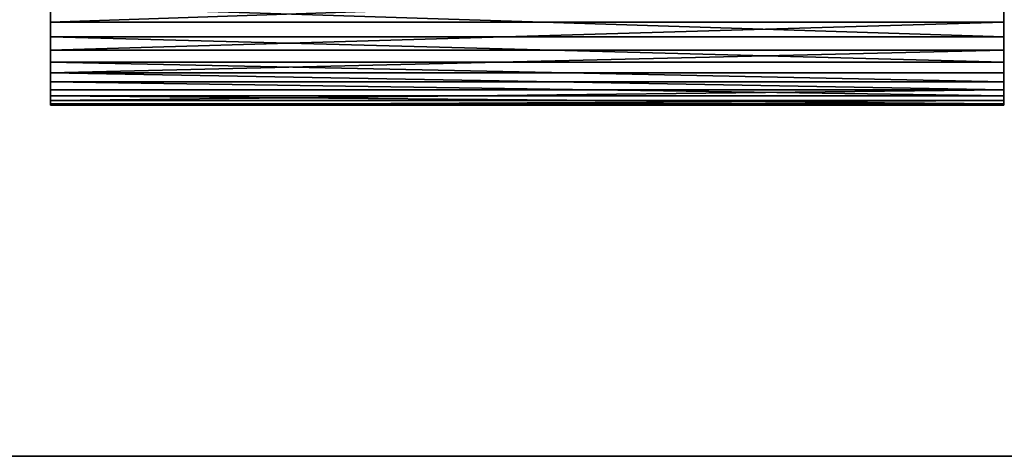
# Model space of a CAD drawing. Extents: x 0 to 350, y 0 to 45.
# Tile 82 of 144: x 209 to 237, y 6 to 18. Entities that reach past the tile are written whole.
import ezdxf

# ---------------------------------------------------------------- set-up
doc = ezdxf.new("R2010")
doc.units = 0
doc.layers.get('0').update_dxf_attribs({"color": 13, "linetype": 'CONTINUOUS'})

# ---------------------------------------------------------------- blocks, each defined once
blk = doc.blocks.new('COMPONENT')
for p, q in [((0.139, 45.012, 11.663), (0.006, 45.012, 10.334)), ((0.006, 45.012, 10.334), (0.006, 18.012, 10.334)), ((0.006, 45.012, 10.334), (0.05, 45.012, 8.999)), ((0.139, 45.012, 11.663), (0.006, 45.012, 10.334)), ((0.006, 45.012, 10.334), (0.006, 18.012, 10.334)), ((0.006, 45.012, 10.334), (0.05, 45.012, 8.999)), ((0.05, 45.012, 8.999), (0.05, 18.012, 8.999)), ((0.05, 45.012, 8.999), (0.272, 45.012, 7.682)), ((0.05, 45.012, 8.999), (0.05, 18.012, 8.999)), ((0.05, 45.012, 8.999), (0.272, 45.012, 7.682)), ((0.449, 45.012, 12.963), (0.139, 45.012, 11.663)), ((0.139, 45.012, 11.663), (0.139, 18.012, 11.663)), ((0.449, 45.012, 12.963), (0.139, 45.012, 11.663)), ((0.139, 45.012, 11.663), (0.139, 18.012, 11.663)), ((0.272, 45.012, 7.682), (0.272, 18.012, 7.682)), ((0.272, 45.012, 7.682), (0.668, 45.012, 6.406)), ((0.272, 45.012, 7.682), (0.272, 18.012, 7.682)), ((0.272, 45.012, 7.682), (0.668, 45.012, 6.406)), ((0.929, 45.012, 14.209), (0.449, 45.012, 12.963)), ((0.449, 45.012, 12.963), (0.449, 18.012, 12.963)), ((0.929, 45.012, 14.209), (0.449, 45.012, 12.963)), ((0.449, 45.012, 12.963), (0.449, 18.012, 12.963)), ((0.668, 45.012, 6.406), (0.668, 18.012, 6.406)), ((0.668, 45.012, 6.406), (1.231, 45.012, 5.194)), ((0.668, 45.012, 6.406), (0.668, 18.012, 6.406)), ((0.668, 45.012, 6.406), (1.231, 45.012, 5.194)), ((1.571, 45.012, 15.381), (0.929, 45.012, 14.209)), ((0.929, 45.012, 14.209), (0.929, 18.012, 14.209)), ((1.571, 45.012, 15.381), (0.929, 45.012, 14.209)), ((0.929, 45.012, 14.209), (0.929, 18.012, 14.209)), ((1.231, 45.012, 5.194), (1.231, 18.012, 5.194)), ((1.231, 45.012, 5.194), (1.949, 45.012, 4.068)), ((1.231, 45.012, 5.194), (1.231, 18.012, 5.194)), ((1.231, 45.012, 5.194), (1.949, 45.012, 4.068)), ((2.363, 45.012, 16.456), (1.571, 45.012, 15.381)), ((1.571, 45.012, 15.381), (1.571, 18.012, 15.381)), ((2.363, 45.012, 16.456), (1.571, 45.012, 15.381)), ((1.571, 45.012, 15.381), (1.571, 18.012, 15.381)), ((1.949, 45.012, 4.068), (1.949, 18.012, 4.068)), ((1.949, 45.012, 4.068), (2.812, 45.012, 3.048)), ((1.949, 45.012, 4.068), (1.949, 18.012, 4.068)), ((1.949, 45.012, 4.068), (2.812, 45.012, 3.048)), ((3.292, 45.012, 17.417), (2.363, 45.012, 16.456)), ((2.363, 45.012, 16.456), (2.363, 18.012, 16.456)), ((3.292, 45.012, 17.417), (2.363, 45.012, 16.456)), ((2.363, 45.012, 16.456), (2.363, 18.012, 16.456)), ((0.139, 18.012, 11.663), (0.006, 18.012, 10.334)), ((0.006, 18.012, 10.334), (0.05, 18.012, 8.999)), ((0.006, 18.012, 10.334), (0.05, 18.012, 8.999)), ((0.139, 18.012, 11.663), (0.006, 18.012, 10.334)), ((0.05, 18.012, 8.999), (0.272, 18.012, 7.682)), ((0.05, 18.012, 8.999), (0.272, 18.012, 7.682)), ((0.449, 18.012, 12.963), (0.139, 18.012, 11.663)), ((0.449, 18.012, 12.963), (0.139, 18.012, 11.663)), ((0.272, 18.012, 7.682), (0.668, 18.012, 6.406)), ((0.272, 18.012, 7.682), (0.668, 18.012, 6.406)), ((0.929, 18.012, 14.209), (0.449, 18.012, 12.963)), ((0.929, 18.012, 14.209), (0.449, 18.012, 12.963)), ((0.668, 18.012, 6.406), (1.231, 18.012, 5.194)), ((0.668, 18.012, 6.406), (1.231, 18.012, 5.194)), ((1.571, 18.012, 15.381), (0.929, 18.012, 14.209)), ((1.571, 18.012, 15.381), (0.929, 18.012, 14.209)), ((1.231, 18.012, 5.194), (1.949, 18.012, 4.068)), ((1.231, 18.012, 5.194), (1.949, 18.012, 4.068)), ((2.363, 18.012, 16.456), (1.571, 18.012, 15.381)), ((2.363, 18.012, 16.456), (1.571, 18.012, 15.381)), ((1.949, 18.012, 4.068), (2.812, 18.012, 3.048)), ((1.949, 18.012, 4.068), (2.812, 18.012, 3.048)), ((3.292, 18.012, 17.417), (2.363, 18.012, 16.456)), ((3.292, 18.012, 17.417), (2.363, 18.012, 16.456))]:
    blk.add_line(p, q)
mesh = blk.add_polyface()
corners = [(0.139, 45.012, 11.663), (0.006, 18.012, 10.334), (0.139, 18.012, 11.663), (0.006, 45.012, 10.334)]
mesh.append_faces([[corners[k] for k in face] for face in [(0, 1, 2), (1, 0, 3)]], dxfattribs={"vtx0": -1})
mesh = blk.add_polyface()
corners = [(0.006, 45.012, 10.334), (0.05, 18.012, 8.999), (0.006, 18.012, 10.334), (0.05, 45.012, 8.999)]
mesh.append_faces([[corners[k] for k in face] for face in [(0, 1, 2), (1, 0, 3)]], dxfattribs={"vtx0": -1})
mesh = blk.add_polyface()
corners = [(8.667, 45.012, 0.089), (11.333, 45.012, 0.089), (10, 45.012), (7.358, 45.012, 0.355), (12.642, 45.012, 0.355), (6.096, 45.012, 0.794), (13.904, 45.012, 0.794), (4.904, 45.012, 1.396), (15.096, 45.012, 1.396), (3.803, 45.012, 2.152), (16.197, 45.012, 2.152), (9.426, 45.012, 2.522), (2.812, 45.012, 3.048), (8.291, 45.012, 2.697), (7.196, 45.012, 3.044), (6.167, 45.012, 3.553), (1.949, 45.012, 4.068), (5.228, 45.012, 4.214), (1.231, 45.012, 5.194), (4.401, 45.012, 5.01), (3.705, 45.012, 5.923), (0.668, 45.012, 6.406), (3.156, 45.012, 6.932), (0.272, 45.012, 7.682), (2.768, 45.012, 8.013), (0.05, 45.012, 8.999), (2.549, 45.012, 9.14), (0.006, 45.012, 10.334), (2.506, 45.012, 10.287), (2.637, 45.012, 11.428), (0.139, 45.012, 11.663), (2.941, 45.012, 12.535), (0.449, 45.012, 12.963), (3.411, 45.012, 13.583), (0.929, 45.012, 14.209), (4.035, 45.012, 14.547), (1.571, 45.012, 15.381), (4.799, 45.012, 15.404), (2.363, 45.012, 16.456), (5.685, 45.012, 16.134), (6.672, 45.012, 16.721), (3.292, 45.012, 17.417), (7.737, 45.012, 17.15), (8.855, 45.012, 17.412), (10, 45.012, 17.5), (4.341, 45.012, 18.244), (10.574, 45.012, 2.522), (17.188, 45.012, 3.048), (11.709, 45.012, 2.697), (12.804, 45.012, 3.044), (13.833, 45.012, 3.553), (18.051, 45.012, 4.068), (14.772, 45.012, 4.214), (18.769, 45.012, 5.194), (15.599, 45.012, 5.01), (16.295, 45.012, 5.923), (19.332, 45.012, 6.406), (16.844, 45.012, 6.932), (19.728, 45.012, 7.682), (17.232, 45.012, 8.013), (19.95, 45.012, 8.999), (17.451, 45.012, 9.14), (19.994, 45.012, 10.334), (17.494, 45.012, 10.287), (17.363, 45.012, 11.428), (19.861, 45.012, 11.663), (17.059, 45.012, 12.535), (19.551, 45.012, 12.963), (16.589, 45.012, 13.583), (19.071, 45.012, 14.209), (15.965, 45.012, 14.547), (18.429, 45.012, 15.381), (15.201, 45.012, 15.404), (17.637, 45.012, 16.456), (14.315, 45.012, 16.134), (13.328, 45.012, 16.721), (16.708, 45.012, 17.417), (12.263, 45.012, 17.15), (11.145, 45.012, 17.412), (15.659, 45.012, 18.244), (5.49, 45.012, 18.925), (14.51, 45.012, 18.925), (6.72, 45.012, 19.447), (13.28, 45.012, 19.447), (8.008, 45.012, 19.8), (11.992, 45.012, 19.8), (9.332, 45.012, 19.978), (10.668, 45.012, 19.978), (10, 45.012, 20)]
mesh.append_faces([[corners[k] for k in face] for face in [(0, 1, 2), (87, 86, 88)]], dxfattribs={"vtx0": -1})
mesh.append_faces([[corners[k] for k in face] for face in [(1, 3, 4), (4, 5, 6), (6, 7, 8), (8, 9, 10), (11, 12, 13), (13, 12, 14), (14, 12, 15), (15, 16, 17), (17, 18, 19), (19, 18, 20), (20, 21, 22), (22, 23, 24), (24, 25, 26), (26, 27, 28), (28, 27, 29), (29, 30, 31), (31, 32, 33), (33, 34, 35), (35, 36, 37), (37, 38, 39), (39, 38, 40), (40, 41, 42), (42, 41, 43), (43, 41, 44), (10, 46, 47), (46, 10, 11), (47, 50, 51), (51, 52, 53), (53, 55, 56), (56, 57, 58), (58, 59, 60), (60, 61, 62), (62, 64, 65), (65, 66, 67), (67, 68, 69), (69, 70, 71), (71, 72, 73), (73, 75, 76), (76, 44, 79), (79, 80, 81), (81, 82, 83), (83, 84, 85), (85, 86, 87)]], dxfattribs={"vtx0": -1, "vtx1": -1})
mesh.append_faces([[corners[k] for k in face] for face in [(10, 9, 11), (79, 44, 45)]], dxfattribs={"vtx0": -1, "vtx1": -1, "vtx2": -1})
mesh.append_faces([[corners[k] for k in face] for face in [(1, 0, 3), (4, 3, 5), (6, 5, 7), (8, 7, 9), (11, 9, 12), (15, 12, 16), (17, 16, 18), (20, 18, 21), (22, 21, 23), (24, 23, 25), (26, 25, 27), (29, 27, 30), (31, 30, 32), (33, 32, 34), (35, 34, 36), (37, 36, 38), (40, 38, 41), (44, 41, 45), (47, 46, 48), (47, 48, 49), (47, 49, 50), (51, 50, 52), (53, 52, 54), (53, 54, 55), (56, 55, 57), (58, 57, 59), (60, 59, 61), (62, 61, 63), (62, 63, 64), (65, 64, 66), (67, 66, 68), (69, 68, 70), (71, 70, 72), (73, 72, 74), (73, 74, 75), (76, 75, 77), (76, 77, 78), (76, 78, 44), (79, 45, 80), (81, 80, 82), (83, 82, 84), (85, 84, 86)]], dxfattribs={"vtx0": -1, "vtx2": -1})
mesh = blk.add_polyface()
corners = [(0.05, 45.012, 8.999), (0.272, 18.012, 7.682), (0.05, 18.012, 8.999), (0.272, 45.012, 7.682)]
mesh.append_faces([[corners[k] for k in face] for face in [(0, 1, 2), (1, 0, 3)]], dxfattribs={"vtx0": -1})
mesh = blk.add_polyface()
corners = [(0.449, 45.012, 12.963), (0.139, 18.012, 11.663), (0.449, 18.012, 12.963), (0.139, 45.012, 11.663)]
mesh.append_faces([[corners[k] for k in face] for face in [(0, 1, 2), (1, 0, 3)]], dxfattribs={"vtx0": -1})
mesh = blk.add_polyface()
corners = [(0.272, 45.012, 7.682), (0.668, 18.012, 6.406), (0.272, 18.012, 7.682), (0.668, 45.012, 6.406)]
mesh.append_faces([[corners[k] for k in face] for face in [(0, 1, 2), (1, 0, 3)]], dxfattribs={"vtx0": -1})
mesh = blk.add_polyface()
corners = [(0.929, 18.012, 14.209), (0.449, 45.012, 12.963), (0.449, 18.012, 12.963), (0.929, 45.012, 14.209)]
mesh.append_faces([[corners[k] for k in face] for face in [(0, 1, 2), (1, 0, 3)]], dxfattribs={"vtx0": -1})
mesh = blk.add_polyface()
corners = [(0.668, 45.012, 6.406), (1.231, 18.012, 5.194), (0.668, 18.012, 6.406), (1.231, 45.012, 5.194)]
mesh.append_faces([[corners[k] for k in face] for face in [(0, 1, 2), (1, 0, 3)]], dxfattribs={"vtx0": -1})
mesh = blk.add_polyface()
corners = [(1.571, 45.012, 15.381), (0.929, 18.012, 14.209), (1.571, 18.012, 15.381), (0.929, 45.012, 14.209)]
mesh.append_faces([[corners[k] for k in face] for face in [(0, 1, 2), (1, 0, 3)]], dxfattribs={"vtx0": -1})
mesh = blk.add_polyface()
corners = [(1.231, 45.012, 5.194), (1.949, 18.012, 4.068), (1.231, 18.012, 5.194), (1.949, 45.012, 4.068)]
mesh.append_faces([[corners[k] for k in face] for face in [(0, 1, 2), (1, 0, 3)]], dxfattribs={"vtx0": -1})
mesh = blk.add_polyface()
corners = [(2.363, 45.012, 16.456), (1.571, 18.012, 15.381), (2.363, 18.012, 16.456), (1.571, 45.012, 15.381)]
mesh.append_faces([[corners[k] for k in face] for face in [(0, 1, 2), (1, 0, 3)]], dxfattribs={"vtx0": -1})
mesh = blk.add_polyface()
corners = [(1.949, 45.012, 4.068), (2.812, 18.012, 3.048), (1.949, 18.012, 4.068), (2.812, 45.012, 3.048)]
mesh.append_faces([[corners[k] for k in face] for face in [(0, 1, 2), (1, 0, 3)]], dxfattribs={"vtx0": -1})
mesh = blk.add_polyface()
corners = [(3.292, 45.012, 17.417), (2.363, 18.012, 16.456), (3.292, 18.012, 17.417), (2.363, 45.012, 16.456)]
mesh.append_faces([[corners[k] for k in face] for face in [(0, 1, 2), (1, 0, 3)]], dxfattribs={"vtx0": -1})
mesh = blk.add_polyface()
corners = [(11.333, 18.012, 0.089), (8.667, 18.012, 0.089), (10, 18.012), (12.642, 18.012, 0.355), (7.358, 18.012, 0.355), (13.904, 18.012, 0.794), (6.096, 18.012, 0.794), (15.096, 18.012, 1.396), (4.904, 18.012, 1.396), (16.197, 18.012, 2.152), (3.803, 18.012, 2.152), (17.188, 18.012, 3.048), (2.812, 18.012, 3.048), (18.051, 18.012, 4.068), (1.949, 18.012, 4.068), (18.769, 18.012, 5.194), (1.231, 18.012, 5.194), (19.332, 18.012, 6.406), (0.668, 18.012, 6.406), (19.728, 18.012, 7.682), (0.272, 18.012, 7.682), (17, 18.012, 7.75), (19.95, 18.012, 8.999), (17, 18.012, 12.25), (19.994, 18.012, 10.334), (19.861, 18.012, 11.663), (19.551, 18.012, 12.963), (15, 18.012, 12.25), (5, 18.012, 12.25), (3, 18.012, 12.25), (3, 18.012, 7.75), (0.05, 18.012, 8.999), (0.006, 18.012, 10.334), (0.139, 18.012, 11.663), (0.449, 18.012, 12.963), (19.071, 18.012, 14.209), (0.929, 18.012, 14.209), (18.429, 18.012, 15.381), (1.571, 18.012, 15.381), (17.637, 18.012, 16.456), (2.363, 18.012, 16.456), (16.708, 18.012, 17.417), (3.292, 18.012, 17.417), (15.659, 18.012, 18.244), (4.341, 18.012, 18.244), (14.51, 18.012, 18.925), (5.49, 18.012, 18.925), (13.28, 18.012, 19.447), (6.72, 18.012, 19.447), (11.992, 18.012, 19.8), (8.008, 18.012, 19.8), (10.668, 18.012, 19.978), (9.332, 18.012, 19.978), (10, 18.012, 20), (5, 18.012, 11.55), (15, 18.012, 11.55)]
mesh.append_faces([[corners[k] for k in face] for face in [(0, 1, 2), (52, 51, 53), (27, 54, 55)]], dxfattribs={"vtx0": -1})
mesh.append_faces([[corners[k] for k in face] for face in [(1, 3, 4), (4, 5, 6), (6, 7, 8), (8, 9, 10), (10, 11, 12), (12, 13, 14), (14, 15, 16), (16, 17, 18), (18, 19, 20), (21, 22, 23), (23, 26, 27), (28, 26, 29), (20, 30, 31), (30, 20, 21), (31, 29, 32), (32, 29, 33), (33, 29, 34), (34, 35, 36), (36, 37, 38), (38, 39, 40), (40, 41, 42), (42, 43, 44), (44, 45, 46), (46, 47, 48), (48, 49, 50), (50, 51, 52), (54, 27, 28)]], dxfattribs={"vtx0": -1, "vtx1": -1})
mesh.append_faces([[corners[k] for k in face] for face in [(20, 19, 21), (27, 26, 28), (34, 29, 26)]], dxfattribs={"vtx0": -1, "vtx1": -1, "vtx2": -1})
mesh.append_faces([[corners[k] for k in face] for face in [(1, 0, 3), (4, 3, 5), (6, 5, 7), (8, 7, 9), (10, 9, 11), (12, 11, 13), (14, 13, 15), (16, 15, 17), (18, 17, 19), (21, 19, 22), (23, 22, 24), (23, 24, 25), (23, 25, 26), (31, 30, 29), (34, 26, 35), (36, 35, 37), (38, 37, 39), (40, 39, 41), (42, 41, 43), (44, 43, 45), (46, 45, 47), (48, 47, 49), (50, 49, 51)]], dxfattribs={"vtx0": -1, "vtx2": -1})
blk = doc.blocks.new('SKP8C79')
at = {"extrusion": (0, -1, -1.11022e-16)}
blk.add_blockref('COMPONENT', (0, 0), dxfattribs=at)
blk = doc.blocks.new('GROUP_1')
for p, q in [((10, 160), (340, 160)), ((340, 0), (10, 0))]:
    blk.add_line(p, q)
mesh = blk.add_polyface()
corners = [(0.086, 151.305), (0, 10), (0, 150), (0.086, 8.695), (0.341, 152.588), (0.341, 7.412), (0.761, 153.827), (0.761, 6.173), (1.34, 155), (1.34, 5), (2.066, 156.088), (2.066, 3.912), (2.929, 157.071), (2.929, 2.929), (3.912, 157.934), (3.912, 2.066), (5, 158.66), (5, 1.34), (6.173, 159.239), (6.173, 0.761), (7.412, 159.659), (7.412, 0.341), (8.695, 159.914), (8.695, 0.086), (10, 160), (10, 0), (340, 160), (340, 0), (341.305, 159.914), (341.305, 0.086), (342.588, 159.659), (342.588, 0.341), (343.827, 0.761), (343.827, 159.239), (345, 158.66), (345, 1.34), (346.088, 157.934), (346.088, 2.066), (347.071, 157.071), (347.071, 2.929), (347.934, 156.088), (347.934, 3.912), (348.66, 5), (348.66, 155), (349.239, 6.173), (349.239, 153.827), (349.659, 152.588), (349.659, 7.412), (349.914, 151.305), (349.914, 8.695), (350, 150), (350, 10)]
mesh.append_faces([[corners[k] for k in face] for face in [(0, 1, 2), (49, 50, 51)]], dxfattribs={"vtx0": -1})
mesh.append_faces([[corners[k] for k in face] for face in [(1, 0, 3), (3, 4, 5), (5, 6, 7), (7, 8, 9), (9, 10, 11), (11, 12, 13), (13, 14, 15), (15, 16, 17), (17, 18, 19), (19, 20, 21), (21, 22, 23), (23, 24, 25), (25, 26, 27), (27, 28, 29), (29, 30, 31), (31, 30, 32), (32, 34, 35), (35, 36, 37), (37, 38, 39), (39, 40, 41), (41, 40, 42), (42, 43, 44), (44, 46, 47), (47, 48, 49)]], dxfattribs={"vtx0": -1, "vtx1": -1})
mesh.append_faces([[corners[k] for k in face] for face in [(3, 0, 4), (5, 4, 6), (7, 6, 8), (9, 8, 10), (11, 10, 12), (13, 12, 14), (15, 14, 16), (17, 16, 18), (19, 18, 20), (21, 20, 22), (23, 22, 24), (25, 24, 26), (27, 26, 28), (29, 28, 30), (32, 30, 33), (32, 33, 34), (35, 34, 36), (37, 36, 38), (39, 38, 40), (42, 40, 43), (44, 43, 45), (44, 45, 46), (47, 46, 48), (49, 48, 50)]], dxfattribs={"vtx0": -1, "vtx2": -1})
mesh = blk.add_polyface()
corners = [(10, 160, 6), (340, 160), (10, 160), (340, 160, 6)]
mesh.append_faces([[corners[k] for k in face] for face in [(0, 1, 2), (1, 0, 3)]], dxfattribs={"vtx0": -1})
mesh = blk.add_polyface()
corners = [(340, 0, 6), (10, 0), (340, 0), (10, 0, 6)]
mesh.append_faces([[corners[k] for k in face] for face in [(0, 1, 2), (1, 0, 3)]], dxfattribs={"vtx0": -1})
blk = doc.blocks.new('GROUP_4')
blk.add_blockref('GROUP_1', (0, 0, 30))
at = {"extrusion": (1, 1.68165e-15, 4.996e-16), "rotation": 270}
blk.add_blockref('SKP8C79', (90.334, 20.05, 192.268), dxfattribs=at)

msp = doc.modelspace()

# ---------------------------------------------------------------- block references
at = {"extrusion": (0, -1, -2.77556e-16)}
msp.add_blockref('GROUP_4', (0, 0, -36), dxfattribs=at)

doc.saveas('drawing.dxf')
